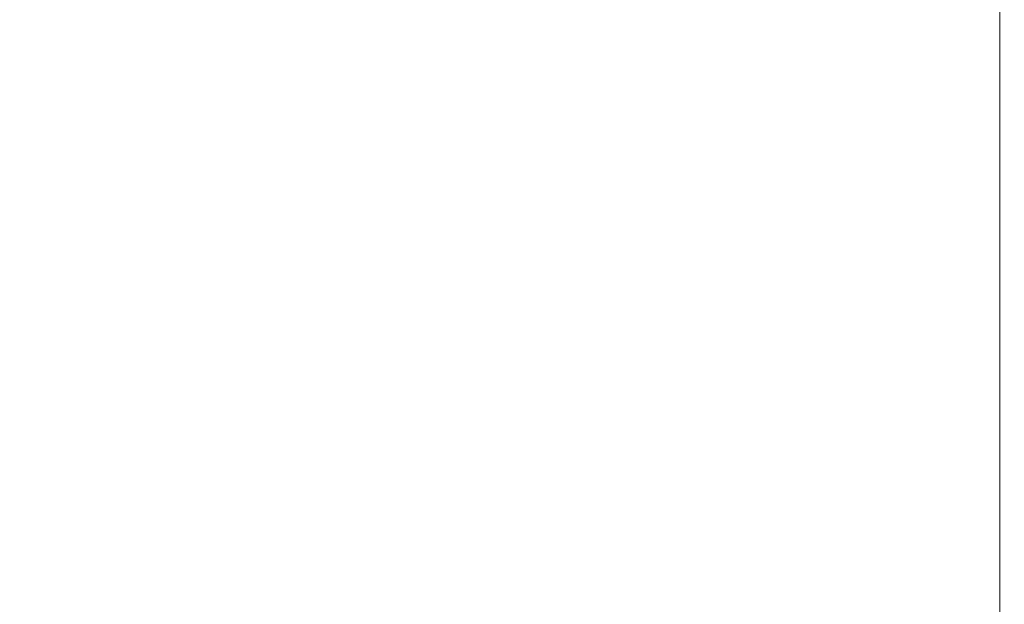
# Model space of a CAD drawing. Header units: millimetres. Extents: x -1000 to -340, y -753 to -30.
# Tile 202 of 256: x -415 to -390, y -658 to -643. Entities that reach past the tile are written whole.
import ezdxf

# ---------------------------------------------------------------- set-up
doc = ezdxf.new("R2010")
doc.units = ezdxf.units.MM
doc.layers.add('Q-SPCQ', color=91, linetype='Continuous')

# ---------------------------------------------------------------- blocks, each defined once
blk = doc.blocks.new('FamilyGeomCombination_36087-View 1')
at = {"layer": 'Q-SPCQ', "lineweight": 9}
mesh = blk.add_polyface(dxfattribs=at)
corners = [(-340, -692.835, 1216.813), (-340, -642.835, 1216.813), (-1000, -642.835, 1216.813), (-1000, -692.835, 1216.813)]
mesh.append_faces([[corners[k] for k in face] for face in [(0, 1, 2, 3)]])
mesh = blk.add_polyface(dxfattribs=at)
corners = [(-1000, -692.835, -624.187), (-1000, -642.835, -624.187), (-340, -642.835, -624.187), (-340, -692.835, -624.187)]
mesh.append_faces([[corners[k] for k in face] for face in [(0, 1, 2, 3)]])
mesh = blk.add_polyface(dxfattribs=at)
corners = [(-390, -692.835, 1141.813), (-910, -692.835, 1141.813), (-910, -642.835, 1141.813), (-390, -642.835, 1141.813)]
mesh.append_faces([[corners[k] for k in face] for face in [(0, 1, 2, 3)]])
mesh = blk.add_polyface(dxfattribs=at)
corners = [(-910, -692.835, -524.187), (-390, -692.835, -524.187), (-390, -642.835, -524.187), (-910, -642.835, -524.187)]
mesh.append_faces([[corners[k] for k in face] for face in [(0, 1, 2, 3)]])
mesh = blk.add_polyface(dxfattribs=at)
corners = [(-390, -642.835, 1141.813), (-390, -642.835, -524.187), (-390, -692.835, -524.187), (-390, -692.835, 1141.813)]
mesh.append_faces([[corners[k] for k in face] for face in [(0, 1, 2, 3)]])

msp = doc.modelspace()

# ---------------------------------------------------------------- block references
at = {"layer": 'Q-SPCQ', "lineweight": 9}
msp.add_blockref('FamilyGeomCombination_36087-View 1', (0, 0), dxfattribs=at)

# ---------------------------------------------------------------- meshes
at = {"layer": 'Q-SPCQ', "lineweight": 9, "transparency": 33554568}
mesh = msp.add_polyface(dxfattribs=at)
corners = [(-390, -692.835, 1141.813), (-390, -642.835, 1141.813), (-910, -642.835, 1141.813), (-910, -692.835, 1141.813)]
mesh.append_faces([[corners[k] for k in face] for face in [(0, 1, 2, 3)]])
mesh = msp.add_polyface(dxfattribs=at)
corners = [(-910, -692.835, -524.187), (-910, -642.835, -524.187), (-390, -642.835, -524.187), (-390, -692.835, -524.187)]
mesh.append_faces([[corners[k] for k in face] for face in [(0, 1, 2, 3)]])
mesh = msp.add_polyface(dxfattribs=at)
corners = [(-390, -692.835, -524.187), (-390, -642.835, -524.187), (-390, -642.835, 1141.813), (-390, -692.835, 1141.813)]
mesh.append_faces([[corners[k] for k in face] for face in [(0, 1, 2, 3)]])

doc.saveas('drawing.dxf')
